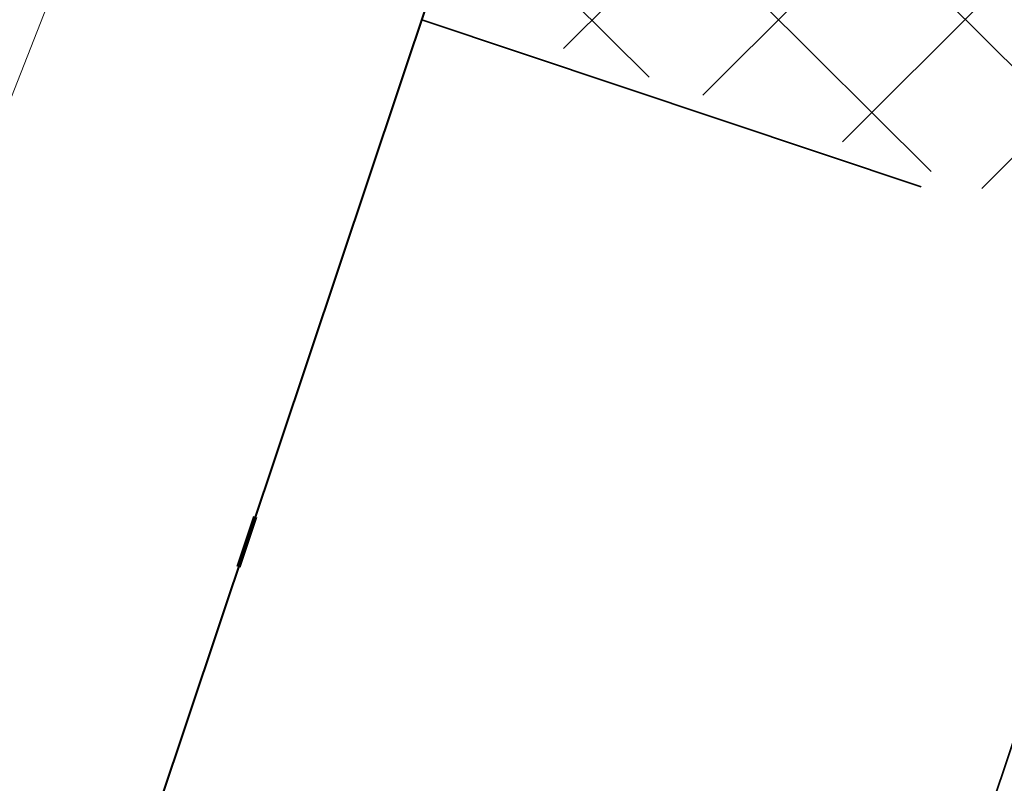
# Model space of a CAD drawing. Header units: metres. Extents: x 6599773 to 13199707, y 5688499 to 11377233.
# Tile 113 of 256: x 6599934.38 to 6599936.25, y 5688835.77 to 5688837.22. Entities that reach past the tile are written whole.
import ezdxf

# ---------------------------------------------------------------- set-up
doc = ezdxf.new("R2010")
doc.units = ezdxf.units.M
doc.header["$MEASUREMENT"] = 0
for name, pattern in [('1', [0]), ('9', [1, 0, -1]), ('BTO', [0]), ('BUG', [1.5, 1, -0.5])]:
    doc.linetypes.add(name, pattern=pattern)
for name, color, linetype, lineweight in [('_kolor chodnik', 50, '1', 0), ('_kolor zjazdy kostka', 7, '1', 0), ('_kolor zjazdy tłuczeń', 30, '1', 0), ('_kolor ścieżka', 10, '1', 0), ('_kraweznik', 7, 'CONTINUOUS', 35), ('_linie rozgran', 100, '9', 90), ('_obrzeze', 10, 'BUG', 35), ('OTZ_L_1', 7, 'CONTINUOUS', 5)]:
    doc.layers.add(name, color=color, linetype=linetype, lineweight=lineweight)
for name, color, linetype, lineweight, true_color in [('_kolor jezdnia', 7, '1', 0, 0x00dbdb), ('_kolor pobocze', 7, '1', 0, 0xff66ff), ('_podział mój', 7, 'BTO', 40, 0xdb70ff)]:
    doc.layers.add(name, color=color, linetype=linetype, lineweight=lineweight, true_color=true_color)
pattern_1 = [(45, (0, 0), (-0.1767766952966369, 0.1767766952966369), []), (135, (0, 0), (-0.1767766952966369, -0.1767766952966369), [])]

msp = doc.modelspace()

# ---------------------------------------------------------------- hatches: boundary and pattern name
at = {"layer": '_kolor chodnik'}
h = msp.add_hatch(dxfattribs=at)
h.set_pattern_fill('ANSI37', color=256, scale=2)
h.set_pattern_definition(pattern_1)
h.paths.add_polyline_path([(6599849.938171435, 5688542.085872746), (6599852.232147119, 5688548.938742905), (6599853.573135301, 5688548.489851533), (6599853.827082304, 5688549.248475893), (6599851.793849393, 5688549.929093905), (6599849.895278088, 5688548.982823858), (6599847.823506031, 5688542.793750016)])
edge = h.paths.add_edge_path()
edge.add_line((6600018.106075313, 5689087.454911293), (6600022.42781917, 5689091.229234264))
edge.add_line((6600022.42781917, 5689091.229234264), (6600020.233254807, 5689093.742094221))
edge.add_line((6600020.233254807, 5689093.742094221), (6600017.159471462, 5689091.057656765))
edge.add_arc((6600023.275194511, 5689085.3851404), 8.341433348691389, 137.1531559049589, 148.8016577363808)
edge.add_line((6600016.140105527, 5689089.706021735), (6600018.106075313, 5689087.454911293))
h.paths.add_polyline_path([(6600038.501784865, 5689187.592294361), (6600037.906968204, 5689187.700586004), (6600037.63829624, 5689186.224843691), (6600038.240083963, 5689186.115282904)])
h.paths.add_polyline_path([(6600069.098302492, 5689360.276020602), (6600068.321239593, 5689360.413462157), (6600068.064048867, 5689358.936495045), (6600068.836639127, 5689358.799546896)])
h.paths.add_polyline_path([(6600082.393785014, 5689362.950258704), (6600082.941124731, 5689366.103121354), (6600081.481377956, 5689366.361351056), (6600080.923159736, 5689363.210828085)])
h.paths.add_polyline_path([(6600074.022236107, 5689388.065861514), (6600072.983907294, 5689388.249860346), (6600072.723374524, 5689386.77253894), (6600073.760538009, 5689386.588865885)])
h.paths.add_polyline_path([(6600105.613104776, 5689486.405659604), (6600106.749499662, 5689489.711933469), (6600105.298891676, 5689490.233346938), (6600104.143487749, 5689486.917306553)], flags=17)
h.paths.add_polyline_path([(6600132.519778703, 5689678.737346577), (6600131.761827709, 5689678.896110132), (6600131.444670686, 5689677.429261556), (6600132.212256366, 5689677.269208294)])
h.paths.add_polyline_path([(6600156.649397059, 5689798.7449027), (6600156.48800471, 5689797.958860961), (6600157.450195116, 5689797.757316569), (6600157.615023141, 5689798.542205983)])
h.paths.add_polyline_path([(6600189.055358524, 5689948.643107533), (6600187.902868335, 5689948.884512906), (6600187.600024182, 5689947.417400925), (6600188.748131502, 5689947.176379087)])
edge = h.paths.add_edge_path()
edge.add_line((6600204.459383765, 5690032.969035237), (6600204.153258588, 5690031.227801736))
edge.add_arc((6600202.328347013, 5690027.299936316), 4.331100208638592, 41.85300125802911, 65.08011549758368, ccw=False)
edge.add_arc((6600032.90393149, 5690051.979071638), 174.020003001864, 352.8070218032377, 353.495463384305)
edge.add_arc((6600202.372679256, 5690027.343587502), 5.999999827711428, 55.12102442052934, 69.64815978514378)
edge = h.paths.add_edge_path()
edge.add_line((6600205.046027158, 5690040.265402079), (6600204.972740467, 5690038.483452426))
edge.add_arc((6600203.986269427, 5690044.401803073), 5.999999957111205, 279.4630688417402, 294.9140560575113)
edge.add_line((6600206.513819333, 5690038.960158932), (6600206.607027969, 5690041.030672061))
edge.add_arc((6600203.986269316, 5690044.401803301), 4.270000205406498, 284.3702444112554, 307.86193139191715, ccw=False)
edge = h.paths.add_edge_path()
edge.add_arc((6600203.547470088, 5690044.558759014), 6.446878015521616, 324.4350091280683, 356.2013368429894, ccw=False)
edge.add_arc((6600203.986269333, 5690044.401803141), 6.00000007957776, 323.2169970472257, 357.4193489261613)
h.paths.add_polyline_path([(6600208.910055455, 5690121.713696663), (6600208.146285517, 5690121.748120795), (6600207.125602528, 5690121.794124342), (6600209.971605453, 5690121.665851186)])
edge = h.paths.add_edge_path()
edge.add_line((6600238.769818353, 5690481.648294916), (6600240.338176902, 5690490.873746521))
edge.add_line((6600240.338176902, 5690490.873746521), (6600241.251295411, 5690510.829461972))
edge.add_line((6600241.251295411, 5690510.829461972), (6600239.524022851, 5690510.928942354))
edge.add_line((6600239.524022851, 5690510.928942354), (6600238.633343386, 5690491.167757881))
edge.add_line((6600238.633343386, 5690491.167757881), (6600234.579716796, 5690467.661262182))
edge.add_line((6600234.579716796, 5690467.661262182), (6600234.449796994, 5690464.966873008))
edge.add_arc((6600242.443669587, 5690464.607462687), 8.00194818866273, 177.4256738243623, 268.2543056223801)
edge.add_line((6600242.199903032, 5690456.609228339), (6600242.216657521, 5690457.359274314))
edge.add_line((6600242.216657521, 5690457.359274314), (6600242.305257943, 5690458.836738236))
edge.add_arc((6600242.444504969, 5690464.607952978), 5.772894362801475, 177.0298084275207, 268.6178439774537, ccw=False)
edge.add_line((6600236.679365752, 5690464.907083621), (6600236.951876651, 5690470.95443634))
edge.add_line((6600236.951876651, 5690470.95443634), (6600238.150786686, 5690478.210832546))
edge.add_line((6600238.150786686, 5690478.210832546), (6600238.769818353, 5690481.648294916))
h.paths.add_polyline_path([(6600238.769818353, 5690481.648294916), (6600238.150786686, 5690478.210832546), (6600239.670056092, 5690477.930590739), (6600240.266710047, 5690481.376366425)], flags=17)
edge = h.paths.add_edge_path()
edge.add_line((6600223.366500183, 5690460.339976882), (6600223.276803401, 5690457.948865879))
edge.add_arc((6600221.105749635, 5690465.64864014), 7.999999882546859, 285.7465040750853, 299.8464885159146)
edge.add_line((6600225.08717264, 5690458.709744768), (6600225.240084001, 5690461.623695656))
edge.add_arc((6600221.105749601, 5690465.648640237), 5.769999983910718, 293.06724420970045, 315.7681070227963, ccw=False)
edge = h.paths.add_edge_path()
edge.add_arc((6600220.025145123, 5690444.676291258), 5.77000016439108, 37.996647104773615, 59.94382588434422, ccw=False)
edge.add_line((6600224.572175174, 5690448.22839199), (6600224.817793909, 5690451.081798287))
edge.add_arc((6600220.025145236, 5690444.676291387), 7.999999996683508, 53.19588653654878, 68.15166733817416)
edge.add_line((6600223.00235276, 5690452.101669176), (6600222.91504296, 5690449.670427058))
edge = h.paths.add_edge_path()
edge.add_arc((6600221.105749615, 5690465.648640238), 7.999999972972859, 328.0222308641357, 357.0132597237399)
edge.add_line((6600229.094882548, 5690465.23180147), (6600229.218816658, 5690467.593604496))
edge.add_line((6600229.218816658, 5690467.593604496), (6600228.218919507, 5690467.645774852))
edge.add_line((6600228.218919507, 5690467.645774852), (6600227.891778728, 5690461.411918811))
h.paths.add_polyline_path([(6600200.980142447, 5690012.236744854), (6600202.31727834, 5690011.956662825), (6600202.522293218, 5690012.935421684), (6600201.182321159, 5690013.216097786)])
h.paths.add_polyline_path([(6600196.457878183, 5689983.98337835), (6600195.202332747, 5689984.246370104), (6600194.899091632, 5689982.777335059), (6600196.150355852, 5689982.515240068)])
edge = h.paths.add_edge_path()
edge.add_line((6600112.305909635, 5689517.99101877), (6600112.691041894, 5689519.807934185))
edge.add_line((6600112.691041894, 5689519.807934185), (6600113.245521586, 5689522.423769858))
edge.add_line((6600113.245521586, 5689522.423769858), (6600111.553124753, 5689522.782507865))
edge.add_line((6600111.553124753, 5689522.782507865), (6600107.405864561, 5689503.217226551))
edge.add_line((6600107.405864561, 5689503.217226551), (6600099.494506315, 5689480.361667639))
edge.add_line((6600099.494506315, 5689480.361667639), (6600099.182814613, 5689478.891218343))
edge.add_arc((6600107.008997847, 5689477.232359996), 8.000059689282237, 168.0325629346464, 257.7529108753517)
edge.add_line((6600105.311960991, 5689469.414366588), (6600105.784990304, 5689471.593619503))
edge.add_arc((6600107.008927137, 5689477.232314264), 5.769999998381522, 168.0321375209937, 257.7533362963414, ccw=False)
edge.add_line((6600101.364343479, 5689478.42879883), (6600101.647245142, 5689479.76342708))
edge.add_line((6600101.647245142, 5689479.76342708), (6600104.143487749, 5689486.917306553))
edge.add_line((6600104.143487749, 5689486.917306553), (6600105.298891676, 5689490.233346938))
edge.add_line((6600105.298891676, 5689490.233346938), (6600108.240043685, 5689498.809726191))
edge.add_line((6600108.240043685, 5689498.809726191), (6600112.305909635, 5689517.99101877))
h.paths.add_polyline_path([(6600136.009573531, 5689645.499114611), (6600138.333647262, 5689645.012304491), (6600138.661671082, 5689646.578318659), (6600134.869459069, 5689647.372651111)])
at = {"layer": '_kolor jezdnia'}
h = msp.add_hatch(dxfattribs=at)
h.set_pattern_fill('ANSI37', color=256, scale=2.2)
h.set_pattern_definition([(311.9999999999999, (0, 0), (0.2043648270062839, 0.1840109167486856), []), (41.99999999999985, (0, 0), (-0.1840109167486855, 0.2043648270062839), [])])
edge = h.paths.add_edge_path()
edge.add_line((6599833.066047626, 5688539.933393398), (6599850.649511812, 5688527.983462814))
edge.add_arc((6599857.337592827, 5688536.653968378), 10.95025544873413, 169.5012687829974, 232.3548431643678, ccw=False)
edge.add_arc((6599858.085851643, 5688536.618142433), 11.69295282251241, 162.2507788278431, 169.9967502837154, ccw=False)
edge.add_line((6599846.949484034, 5688540.182754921), (6599847.823506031, 5688542.793750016))
edge.add_line((6599847.823506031, 5688542.793750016), (6599849.895278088, 5688548.982823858))
edge.add_line((6599849.895278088, 5688548.982823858), (6599852.434748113, 5688556.56906746))
edge.add_line((6599852.434748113, 5688556.56906746), (6599928.48625871, 5688783.760284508))
edge.add_line((6599928.48625871, 5688783.760284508), (6599931.025728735, 5688791.34652811))
edge.add_line((6599931.025728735, 5688791.34652811), (6599996.657773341, 5688987.411326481))
edge.add_line((6599996.657773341, 5688987.411326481), (6599999.197243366, 5688994.997570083))
edge.add_line((6599999.197243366, 5688994.997570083), (6600021.930100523, 5689062.908193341))
edge.add_line((6600021.930100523, 5689062.908193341), (6600017.620224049, 5689067.371531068))
edge.add_line((6600017.620224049, 5689067.371531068), (6600016.714558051, 5689064.654078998))
edge.add_line((6600016.714558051, 5689064.654078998), (6600012.423620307, 5689051.835617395))
edge.add_line((6600012.423620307, 5689051.835617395), (6600009.884150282, 5689044.249373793))
edge.add_line((6600009.884150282, 5689044.249373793), (6599977.53516164, 5688947.612159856))
edge.add_line((6599977.53516164, 5688947.612159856), (6599974.995691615, 5688940.025916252))
edge.add_line((6599974.995691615, 5688940.025916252), (6599942.096912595, 5688841.746295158))
edge.add_line((6599942.096912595, 5688841.746295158), (6599939.557442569, 5688834.160051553))
edge.add_line((6599939.557442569, 5688834.160051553), (6599882.679288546, 5688664.246042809))
edge.add_line((6599882.679288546, 5688664.246042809), (6599880.139818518, 5688656.659799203))
edge.add_line((6599880.139818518, 5688656.659799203), (6599852.464543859, 5688573.984527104))
edge.add_line((6599852.464543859, 5688573.984527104), (6599842.470137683, 5688544.127903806))
edge.add_arc((6599835.706422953, 5688546.652910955), 7.219660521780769, 248.54809133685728, 339.52856074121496, ccw=False)
h.paths.add_polyline_path([(6600044.653202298, 5689172.271628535), (6600046.276244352, 5689181.431901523), (6600047.759199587, 5689189.801539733), (6600051.0603021, 5689208.432603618), (6600052.368792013, 5689215.817578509), (6600054.808584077, 5689229.587499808), (6600056.11707399, 5689236.972474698), (6600057.346666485, 5689243.912161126), (6600058.655146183, 5689251.297078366), (6600058.831439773, 5689252.292060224), (6600060.098987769, 5689259.445963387), (6600060.139929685, 5689259.677035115), (6600061.407468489, 5689266.830886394), (6600072.329030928, 5689328.470998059), (6600073.637511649, 5689335.855921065), (6600077.337304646, 5689356.73715072), (6600078.820259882, 5689365.106788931), (6600081.142794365, 5689378.214921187), (6600082.53851694, 5689386.092227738), (6600095.187867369, 5689457.483787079), (6600091.082877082, 5689465.8405575), (6600089.043088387, 5689454.328211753), (6600087.870641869, 5689447.711051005), (6600087.560133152, 5689445.958573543), (6600086.562151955, 5689440.326076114), (6600082.433200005, 5689417.022719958), (6600080.95024477, 5689408.65308175), (6600077.202698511, 5689387.502337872), (6600075.719743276, 5689379.132699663), (6600073.469199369, 5689366.430874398), (6600071.986244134, 5689358.061236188), (6600069.986864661, 5689346.776955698), (6600068.591142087, 5689338.899649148), (6600065.559290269, 5689321.78820693), (6600064.163567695, 5689313.91090038), (6600059.719426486, 5689288.828650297), (6600058.323703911, 5689280.951343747), (6600057.563846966, 5689276.662793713), (6600056.168124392, 5689268.785487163), (6600054.804920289, 5689261.091711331), (6600053.409197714, 5689253.214404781), (6600053.264817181, 5689252.399536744), (6600051.869094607, 5689244.522230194), (6600051.183555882, 5689240.653124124), (6600049.787833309, 5689232.775817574), (6600046.593849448, 5689214.749319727), (6600045.198126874, 5689206.872013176), (6600044.41754409, 5689202.466488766), (6600042.934588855, 5689194.096850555), (6600036.429952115, 5689157.38538759), (6600034.94699688, 5689149.01574938), (6600030.579776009, 5689124.367629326), (6600027.529365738, 5689107.151445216), (6600024.895072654, 5689094.014582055), (6600030.583685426, 5689094.264316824), (6600032.945013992, 5689106.191885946), (6600043.170247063, 5689163.901990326)])
edge = h.paths.add_edge_path()
edge.add_line((6600111.106812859, 5689535.144351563), (6600111.256844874, 5689535.85214863))
edge.add_line((6600111.256844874, 5689535.85214863), (6600112.915748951, 5689543.678261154))
edge.add_line((6600112.915748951, 5689543.678261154), (6600117.304772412, 5689564.384094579))
edge.add_line((6600117.304772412, 5689564.384094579), (6600119.067357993, 5689572.699339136))
edge.add_line((6600119.067357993, 5689572.699339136), (6600120.087667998, 5689577.512794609))
edge.add_line((6600120.087667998, 5689577.512794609), (6600121.64289057, 5689584.849775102))
edge.add_line((6600121.64289057, 5689584.849775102), (6600128.436769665, 5689616.900852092))
edge.add_line((6600128.436769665, 5689616.900852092), (6600129.991992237, 5689624.237832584))
edge.add_line((6600129.991992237, 5689624.237832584), (6600132.660554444, 5689636.827148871))
edge.add_line((6600132.660554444, 5689636.827148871), (6600133.208838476, 5689639.444704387))
edge.add_line((6600133.208838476, 5689639.444704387), (6600134.848957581, 5689647.274775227))
edge.add_line((6600134.848957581, 5689647.274775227), (6600138.97649476, 5689666.979995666))
edge.add_line((6600138.97649476, 5689666.979995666), (6600140.51410642, 5689674.320687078))
edge.add_line((6600140.51410642, 5689674.320687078), (6600145.209128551, 5689696.735129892))
edge.add_line((6600145.209128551, 5689696.735129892), (6600146.746740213, 5689704.075821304))
edge.add_line((6600146.746740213, 5689704.075821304), (6600151.462308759, 5689726.588354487))
edge.add_line((6600151.462308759, 5689726.588354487), (6600152.999920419, 5689733.929045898))
edge.add_line((6600152.999920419, 5689733.929045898), (6600155.244070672, 5689744.642813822))
edge.add_line((6600155.244070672, 5689744.642813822), (6600156.781682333, 5689751.983505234))
edge.add_line((6600156.781682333, 5689751.983505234), (6600161.635515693, 5689775.156126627))
edge.add_line((6600161.635515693, 5689775.156126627), (6600163.378142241, 5689783.475576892))
edge.add_line((6600163.378142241, 5689783.475576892), (6600163.850769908, 5689785.731942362))
edge.add_line((6600163.850769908, 5689785.731942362), (6600167.028500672, 5689800.90270461))
edge.add_line((6600167.028500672, 5689800.90270461), (6600179.490888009, 5689860.399222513))
edge.add_line((6600179.490888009, 5689860.399222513), (6600181.233514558, 5689868.718672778))
edge.add_line((6600181.233514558, 5689868.718672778), (6600181.84713393, 5689871.648144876))
edge.add_line((6600181.84713393, 5689871.648144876), (6600183.38474559, 5689878.988836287))
edge.add_line((6600183.38474559, 5689878.988836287), (6600184.935818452, 5689886.393792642))
edge.add_line((6600184.935818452, 5689886.393792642), (6600186.575937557, 5689894.223863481))
edge.add_line((6600186.575937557, 5689894.223863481), (6600194.051338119, 5689929.912074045))
edge.add_line((6600194.051338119, 5689929.912074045), (6600195.691457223, 5689937.742144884))
edge.add_line((6600195.691457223, 5689937.742144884), (6600202.915799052, 5689972.231779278))
edge.add_line((6600202.915799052, 5689972.231779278), (6600204.555918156, 5689980.061850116))
edge.add_line((6600204.555918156, 5689980.061850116), (6600206.062781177, 5689987.255744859))
edge.add_line((6600206.062781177, 5689987.255744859), (6600207.702900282, 5689995.085815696))
edge.add_line((6600207.702900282, 5689995.085815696), (6600210.232559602, 5690007.162628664))
edge.add_line((6600210.232559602, 5690007.162628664), (6600211.694938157, 5690014.144150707))
edge.add_arc((6600028.177652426, 5690052.584442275), 187.5000004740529, 348.1696294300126, 357.4195276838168)
edge.add_line((6600215.487522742, 5690044.142720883), (6600208.310270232, 5690026.480446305))
edge.add_arc((6600032.903933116, 5690051.97907145), 177.2500013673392, 348.1696294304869, 351.7289130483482, ccw=False)
edge.add_line((6600206.38894146, 5690015.640182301), (6600205.966941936, 5690013.625519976))
edge.add_line((6600205.966941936, 5690013.625519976), (6600204.326822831, 5690005.795449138))
edge.add_line((6600204.326822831, 5690005.795449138), (6600197.076961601, 5689971.183982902))
edge.add_line((6600197.076961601, 5689971.183982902), (6600195.334335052, 5689962.864532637))
edge.add_line((6600195.334335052, 5689962.864532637), (6600193.44722506, 5689953.855305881))
edge.add_line((6600193.44722506, 5689953.855305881), (6600191.909227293, 5689946.512771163))
edge.add_line((6600191.909227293, 5689946.512771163), (6600185.49684423, 5689915.899498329))
edge.add_line((6600185.49684423, 5689915.899498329), (6600183.856521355, 5689908.068454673))
edge.add_line((6600183.856521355, 5689908.068454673), (6600182.066605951, 5689899.523243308))
edge.add_line((6600182.066605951, 5689899.523243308), (6600180.32407057, 5689891.204228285))
edge.add_line((6600180.32407057, 5689891.204228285), (6600174.320344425, 5689862.541919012))
edge.add_line((6600174.320344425, 5689862.541919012), (6600172.577809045, 5689854.222903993))
edge.add_line((6600172.577809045, 5689854.222903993), (6600163.663810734, 5689811.666703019))
edge.add_line((6600163.663810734, 5689811.666703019), (6600162.023782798, 5689803.837067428))
edge.add_line((6600162.023782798, 5689803.837067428), (6600160.924220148, 5689798.587659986))
edge.add_line((6600160.924220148, 5689798.587659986), (6600159.279208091, 5689790.734229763))
edge.add_line((6600159.279208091, 5689790.734229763), (6600157.107250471, 5689780.365115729))
edge.add_line((6600157.107250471, 5689780.365115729), (6600155.462238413, 5689772.511685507))
edge.add_line((6600155.462238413, 5689772.511685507), (6600153.380318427, 5689762.572418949))
edge.add_line((6600153.380318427, 5689762.572418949), (6600151.735124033, 5689754.718118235))
edge.add_line((6600151.735124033, 5689754.718118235), (6600148.586504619, 5689739.686336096))
edge.add_line((6600148.586504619, 5689739.686336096), (6600146.885007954, 5689731.563243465))
edge.add_line((6600146.885007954, 5689731.563243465), (6600141.75088822, 5689707.052510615))
edge.add_line((6600141.75088822, 5689707.052510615), (6600140.110896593, 5689699.223048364))
edge.add_line((6600140.110896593, 5689699.223048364), (6600133.483561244, 5689667.583574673))
edge.add_line((6600133.483561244, 5689667.583574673), (6600131.860394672, 5689659.834436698))
edge.add_line((6600131.860394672, 5689659.834436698), (6600131.740984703, 5689659.26436315))
edge.add_line((6600131.740984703, 5689659.26436315), (6600130.117814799, 5689651.515209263))
edge.add_line((6600130.117814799, 5689651.515209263), (6600127.278733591, 5689637.961189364))
edge.add_line((6600127.278733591, 5689637.961189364), (6600126.924568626, 5689636.290366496))
edge.add_line((6600126.924568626, 5689636.290366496), (6600125.166244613, 5689627.995226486))
edge.add_line((6600125.166244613, 5689627.995226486), (6600118.009503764, 5689594.232298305))
edge.add_line((6600118.009503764, 5689594.232298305), (6600116.251179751, 5689585.937158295))
edge.add_line((6600116.251179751, 5689585.937158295), (6600113.665314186, 5689573.737975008))
edge.add_line((6600113.665314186, 5689573.737975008), (6600111.898534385, 5689565.402943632))
edge.add_line((6600111.898534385, 5689565.402943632), (6600104.889982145, 5689532.33911599))
edge.add_line((6600104.889982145, 5689532.33911599), (6600103.226635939, 5689524.492047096))
edge.add_line((6600103.226635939, 5689524.492047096), (6600096.623876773, 5689493.342605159))
edge.add_line((6600096.623876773, 5689493.342605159), (6600094.968986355, 5689485.53542763))
edge.add_line((6600094.968986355, 5689485.53542763), (6600094.300101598, 5689482.379870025))
edge.add_line((6600094.300101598, 5689482.379870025), (6600099.182814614, 5689478.891218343))
edge.add_line((6600099.182814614, 5689478.891218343), (6600099.494506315, 5689480.361667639))
edge.add_line((6600099.494506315, 5689480.361667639), (6600111.106812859, 5689535.144351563))
edge = h.paths.add_edge_path()
edge.add_arc((6600239.213891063, 5690851.4003676), 10.0000000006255, -2.8342403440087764, 76.13703556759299, ccw=False)
edge.add_line((6600249.201658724, 5690850.905901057), (6600249.082723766, 5690848.503524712))
edge.add_line((6600249.082723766, 5690848.503524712), (6600247.016487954, 5690806.767468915))
edge.add_line((6600247.016487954, 5690806.767468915), (6600246.092398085, 5690789.152178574))
edge.add_line((6600246.092398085, 5690789.152178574), (6600233.768116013, 5690572.015170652))
edge.add_line((6600233.768116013, 5690572.015170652), (6600228.959056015, 5690465.29620206))
edge.add_line((6600228.959056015, 5690465.29620206), (6600234.588724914, 5690465.017134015))
edge.add_line((6600234.588724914, 5690465.017134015), (6600239.26254019, 5690571.767576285))
edge.add_line((6600239.26254019, 5690571.767576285), (6600252.505038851, 5690806.400146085))
edge.add_line((6600252.505038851, 5690806.400146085), (6600254.569211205, 5690848.094521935))
edge.add_arc((6600262.559425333, 5690847.6989487), 7.999999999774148, 76.13703557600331, 177.1657596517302, ccw=False)
edge.add_line((6600264.476229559, 5690855.465921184), (6600241.609896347, 5690861.109083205))
edge = h.paths.add_edge_path()
edge.add_line((6600250.031475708, 5690451.625307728), (6600250.231741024, 5690455.772579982))
edge.add_line((6600250.231741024, 5690455.772579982), (6600246.257763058, 5690456.417303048))
edge.add_line((6600246.257763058, 5690456.417303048), (6600242.171761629, 5690456.61060902))
edge.add_arc((6600242.563100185, 5690464.586983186), 7.985968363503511, 176.9123644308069, 267.1911945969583, ccw=False)
edge.add_line((6600234.588724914, 5690465.017134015), (6600228.959056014, 5690465.29620206))
edge.add_arc((6600220.965133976, 5690465.657286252), 8.002072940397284, 267.8289300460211, 357.413716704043, ccw=False)
edge.add_line((6600220.661989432, 5690457.660957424), (6600212.406915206, 5690458.119572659))
edge.add_line((6600212.406915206, 5690458.119572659), (6600208.431872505, 5690457.817501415))
edge.add_line((6600208.431872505, 5690457.817501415), (6600208.233912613, 5690454.548331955))
edge.add_line((6600208.233912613, 5690454.548331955), (6600212.129565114, 5690453.127270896))
edge.add_line((6600212.129565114, 5690453.127270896), (6600218.640548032, 5690452.76554962))
edge.add_line((6600218.640548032, 5690452.76554962), (6600216.486747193, 5690452.885205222))
edge.add_line((6600216.486747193, 5690452.885205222), (6600220.46890539, 5690452.663974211))
edge.add_arc((6600220.025145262, 5690444.676291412), 7.999999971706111, -0.3386579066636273, 86.8201700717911, ccw=False)
edge.add_line((6600228.025005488, 5690444.629006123), (6600227.803602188, 5690439.649256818))
edge.add_line((6600227.803602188, 5690439.649256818), (6600226.885525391, 5690435.936828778))
edge.add_line((6600226.885525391, 5690435.936828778), (6600225.534849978, 5690405.967249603))
edge.add_line((6600225.534849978, 5690405.967249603), (6600226.115199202, 5690402.187514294))
edge.add_line((6600226.115199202, 5690402.187514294), (6600213.445139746, 5690121.008786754))
edge.add_line((6600213.445139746, 5690121.008786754), (6600213.352800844, 5690118.960058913))
edge.add_line((6600213.352800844, 5690118.960058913), (6600209.980184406, 5690044.131649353))
edge.add_arc((6600203.986269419, 5690044.401803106), 5.999999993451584, 257.4162346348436, 357.41934921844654, ccw=False)
edge.add_line((6600202.679069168, 5690038.545931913), (6600201.589735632, 5690033.666039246))
edge.add_line((6600201.589735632, 5690033.666039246), (6600203.67987942, 5690033.199458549))
edge.add_arc((6600202.372679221, 5690027.343587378), 5.999999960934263, -8.27108729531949, 77.41623506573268, ccw=False)
edge.add_line((6600208.310270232, 5690026.480446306), (6600215.487522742, 5690044.142720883))
edge.add_line((6600215.487522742, 5690044.142720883), (6600216.199687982, 5690059.944661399))
edge.add_line((6600216.199687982, 5690059.944661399), (6600216.537356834, 5690067.437056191))
edge.add_line((6600216.537356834, 5690067.437056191), (6600223.893528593, 5690230.66011469))
edge.add_line((6600223.893528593, 5690230.66011469), (6600224.231197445, 5690238.152509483))
edge.add_line((6600224.231197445, 5690238.152509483), (6600233.507835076, 5690443.987992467))
edge.add_arc((6600241.499722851, 5690443.627812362), 7.999999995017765, 87.29208981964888, 177.4195277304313, ccw=False)
edge.add_line((6600241.877677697, 5690451.618879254), (6600246.021541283, 5690451.422886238))
edge.add_line((6600246.021541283, 5690451.422886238), (6600246.427694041, 5690451.443388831))
edge.add_line((6600246.427694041, 5690451.443388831), (6600246.793970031, 5690451.461878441))
edge.add_line((6600246.793970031, 5690451.461878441), (6600250.031475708, 5690451.625307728))
edge = h.paths.add_edge_path()
edge.add_line((6600007.33756506, 5689086.20374581), (6600006.980466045, 5689080.740822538))
edge.add_line((6600006.980466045, 5689080.740822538), (6600007.229745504, 5689080.720859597))
edge.add_line((6600007.229745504, 5689080.720859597), (6600008.093335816, 5689080.601653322))
edge.add_line((6600008.093335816, 5689080.601653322), (6600008.702681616, 5689080.53831051))
edge.add_arc((6600008.140193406, 5689070.554142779), 9.999999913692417, -18.557800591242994, 86.77547804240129, ccw=False)
edge.add_line((6600017.620224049, 5689067.371531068), (6600021.930100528, 5689062.908193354))
edge.add_arc((6599734.83819726, 5689159.011261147), 302.7499967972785, 341.4922000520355, 343.8640860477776)
edge.add_arc((6600034.895369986, 5689072.315877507), 9.581213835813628, 98.63328270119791, 164.5273290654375, ccw=False)
edge.add_line((6600033.457137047, 5689081.788529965), (6600033.832640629, 5689081.798737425))
edge.add_line((6600033.832640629, 5689081.798737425), (6600034.422462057, 5689082.05700874))
edge.add_line((6600034.422462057, 5689082.05700874), (6600036.833623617, 5689082.139040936))
edge.add_line((6600036.833623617, 5689082.139040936), (6600036.730225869, 5689087.148851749))
edge.add_line((6600036.730225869, 5689087.148851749), (6600036.579860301, 5689087.134303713))
edge.add_arc((6600036.479565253, 5689093.136286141), 6.002820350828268, 169.1687651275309, 270.9573417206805, ccw=False)
edge.add_line((6600030.583685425, 5689094.264316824), (6600024.895072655, 5689094.014582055))
edge.add_arc((6600015.200558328, 5689096.162123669), 9.929528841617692, 271.0943432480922, 347.5094668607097, ccw=False)
edge.add_arc((6600014.909438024, 5689089.646776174), 3.446070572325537, 264.4236009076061, 278.0194998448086, ccw=False)
edge.add_line((6600014.574573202, 5689086.217014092), (6600014.299554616, 5689086.232508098))
edge.add_line((6600014.299554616, 5689086.232508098), (6600010.474232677, 5689086.448019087))
edge.add_line((6600010.474232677, 5689086.448019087), (6600007.33756506, 5689086.20374581))
edge = h.paths.add_edge_path()
edge.add_line((6600105.490725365, 5689463.953528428), (6600106.927559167, 5689464.047234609))
edge.add_line((6600106.927559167, 5689464.047234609), (6600107.835, 5689468.66))
edge.add_line((6600107.835, 5689468.66), (6600105.311960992, 5689469.414366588))
edge.add_arc((6600107.008997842, 5689477.232359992), 8.000059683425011, 168.0325628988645, 257.7529109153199, ccw=False)
edge.add_line((6600099.182814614, 5689478.891218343), (6600094.300101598, 5689482.379870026))
edge.add_arc((6600586.245114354, 5689378.10423892), 502.8750369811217, 168.032376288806, 169.9522165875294)
edge.add_line((6600091.082877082, 5689465.8405575), (6600095.187867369, 5689457.483787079))
edge.add_arc((6600103.06517392, 5689456.088064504), 8.000000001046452, 77.7533362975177, 169.9524553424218, ccw=False)
edge.add_line((6600104.762140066, 5689463.906012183), (6600105.490725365, 5689463.953528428))
at = {"layer": '_kolor pobocze'}
h = msp.add_hatch(dxfattribs=at)
h.set_pattern_fill('ANSI37', color=256, scale=2)
h.set_pattern_definition(pattern_1)
edge = h.paths.add_edge_path()
edge.add_line((6600035.926965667, 5689101.56944285), (6600036.046865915, 5689102.311543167))
edge.add_arc((6600058.171848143, 5689233.778275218), 133.3154772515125, 259.4578941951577, 260.4470163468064, ccw=False)
edge.add_line((6600033.780707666, 5689102.713067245), (6600032.142559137, 5689101.847662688))
edge.add_arc((6599734.838175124, 5689159.011266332), 302.7500195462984, 347.6801154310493, 349.11639019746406, ccw=False)
edge.add_arc((6600036.478170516, 5689093.133441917), 6.000000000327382, 167.68011541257, 271.5571101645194)
edge.add_line((6600036.64121064, 5689087.1356575), (6600036.730491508, 5689087.137804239))
edge.add_line((6600036.730491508, 5689087.137804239), (6600036.71246321, 5689087.887583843))
edge.add_line((6600036.71246321, 5689087.887583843), (6600036.559840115, 5689087.884077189))
edge.add_arc((6600036.482532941, 5689093.14290691), 5.259397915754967, 170.6455005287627, 270.84221319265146, ccw=False)
edge.add_arc((6600545.796425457, 5688991.216220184), 524.6691769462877, 167.9170060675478, 168.7028219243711, ccw=False)
edge.add_line((6600032.751078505, 5689101.044345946), (6600034.011432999, 5689101.917298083))
edge.add_line((6600034.011432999, 5689101.917298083), (6600035.926965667, 5689101.56944285))
edge = h.paths.add_edge_path()
edge.add_line((6600002.828843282, 5688994.032881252), (6600003.066918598, 5688994.744091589))
edge.add_line((6600003.066918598, 5688994.744091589), (6600001.227880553, 5688995.359703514))
edge.add_line((6600001.227880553, 5688995.359703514), (6600000.55876659, 5688996.702196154))
edge.add_line((6600000.55876659, 5688996.702196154), (6600022.641310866, 5689062.67011804))
edge.add_arc((6599734.83819395, 5689159.011262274), 303.5000002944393, 341.4922000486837, 343.8640860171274)
edge.add_arc((6600035.267451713, 5689072.092773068), 9.250000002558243, 91.55711016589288, 163.8640860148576, ccw=False)
edge.add_line((6600035.016098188, 5689081.339357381), (6600036.868703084, 5689081.389717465))
edge.add_line((6600036.868703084, 5689081.389717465), (6600036.850674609, 5689082.139504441))
edge.add_line((6600036.850674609, 5689082.139504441), (6600034.995718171, 5689082.089080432))
edge.add_arc((6600035.267451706, 5689072.092773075), 9.999999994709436, 91.55711014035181, 163.8640860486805)
edge.add_arc((6599734.838192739, 5689159.011262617), 302.7500015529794, 341.4922000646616, 343.8640860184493, ccw=False)
edge.add_line((6600021.930100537, 5689062.908193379), (6599999.748942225, 5688996.6456785))
edge.add_line((6599999.748942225, 5688996.6456785), (6600000.695212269, 5688994.747107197))
edge.add_line((6600000.695212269, 5688994.747107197), (6600002.828843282, 5688994.032881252))
h.paths.add_polyline_path([(6599971.7492186, 5688907.297112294), (6599971.084233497, 5688908.631320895), (6599997.822068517, 5688988.526766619), (6599999.164561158, 5688989.195880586), (6600001.003599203, 5688988.580268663), (6600001.241674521, 5688989.291479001), (6599999.108043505, 5688990.005704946), (6599997.2094722, 5688989.059434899), (6599970.270280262, 5688908.583087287), (6599971.216550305, 5688906.684515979), (6599973.350181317, 5688905.970290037), (6599973.588256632, 5688906.681500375)])
h.paths.add_polyline_path([(6599932.504667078, 5688790.060553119), (6599931.835553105, 5688791.403045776), (6599968.343406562, 5688900.4641754), (6599969.685899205, 5688901.133289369), (6599971.524937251, 5688900.517677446), (6599971.763012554, 5688901.228887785), (6599969.629381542, 5688901.94311373), (6599967.730810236, 5688900.996843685), (6599931.025728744, 5688791.34652811), (6599931.971998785, 5688789.447956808), (6599933.988392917, 5688788.772975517), (6599934.226774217, 5688789.484136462)])
at = {"layer": '_kolor zjazdy kostka'}
h = msp.add_hatch(dxfattribs=at)
h.set_pattern_fill('ANSI37', color=256, scale=2)
h.set_pattern_definition(pattern_1)
h.paths.add_polyline_path([(6600244.137440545, 5690813.934732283), (6600242.369522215, 5690814.022127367), (6600242.097568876, 5690808.528921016), (6600243.865482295, 5690808.44142671)])
h.paths.add_polyline_path([(6600247.012128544, 5690806.679412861), (6600247.44273645, 5690815.377295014), (6600247.393289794, 5690814.378518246), (6600247.113277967, 5690808.722537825)])
h.paths.add_polyline_path([(6600242.297085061, 5690788.088808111), (6600240.958726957, 5690788.155683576), (6600240.648818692, 5690782.664569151), (6600241.987258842, 5690782.599147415)])
h.paths.add_polyline_path([(6600245.558275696, 5690780.919298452), (6600246.037231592, 5690789.405686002), (6600244.985820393, 5690788.453468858), (6600244.612601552, 5690781.981345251)])
h.paths.add_polyline_path([(6600241.348405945, 5690723.711515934), (6600242.272017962, 5690722.691689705), (6600242.749709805, 5690731.155680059), (6600241.698138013, 5690730.203317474), (6600241.472690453, 5690726.27550499)])
h.paths.add_polyline_path([(6600225.772794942, 5690394.589141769), (6600224.731429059, 5690393.637598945), (6600224.461246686, 5690387.644646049), (6600225.412923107, 5690386.603142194)])
h.paths.add_polyline_path([(6600223.012390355, 5690333.280720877), (6600223.372595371, 5690341.272607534), (6600222.32835346, 5690340.318436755), (6600222.058239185, 5690334.324941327)])
h.paths.add_polyline_path([(6600215.496388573, 5690166.390602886), (6600215.856593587, 5690174.382489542), (6600214.812834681, 5690173.428760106), (6600214.542018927, 5690167.435062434)])
h.paths.add_polyline_path([(6600212.446537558, 5690121.053392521), (6600213.399499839, 5690120.010473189), (6600213.788744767, 5690128.503024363), (6600212.745135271, 5690127.54943145)])
h.paths.add_polyline_path([(6600209.977420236, 5690121.665589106), (6600210.225142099, 5690127.162117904), (6600207.346107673, 5690127.291879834), (6600207.119593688, 5690121.794395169)])
h.paths.add_polyline_path([(6600207.950178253, 5690070.725854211), (6600204.880846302, 5690070.828947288), (6600204.643784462, 5690065.333808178), (6600207.702521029, 5690065.204598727)])
h.paths.add_polyline_path([(6600200.981479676, 5690012.236464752), (6600199.969248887, 5690007.339980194), (6600201.282587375, 5690007.064882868), (6600202.31726072, 5690011.956666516)])
h.paths.add_polyline_path([(6600193.613960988, 5689970.406358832), (6600192.398010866, 5689970.660657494), (6600191.286205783, 5689965.274578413), (6600192.486379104, 5689965.023185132)])
h.paths.add_polyline_path([(6600189.061271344, 5689948.671423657), (6600189.984133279, 5689953.050774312), (6600188.818902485, 5689953.32186217), (6600187.908781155, 5689948.91282903)])
h.paths.add_polyline_path([(6600180.976201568, 5689915.317449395), (6600179.952861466, 5689910.421322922), (6600181.008474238, 5689910.200199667), (6600182.033843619, 5689915.09540201)])
h.paths.add_polyline_path([(6600176.508279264, 5689893.538690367), (6600177.476023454, 5689893.335973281), (6600178.603605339, 5689898.719146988), (6600177.636002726, 5689898.922290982)])
h.paths.add_polyline_path([(6600179.28182965, 5689859.401159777), (6600180.522246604, 5689860.211927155), (6600181.057490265, 5689860.561775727), (6600183.598022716, 5689860.029600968), (6600184.726606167, 5689865.412570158), (6600182.186324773, 5689865.943033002), (6600181.604764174, 5689866.832779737), (6600181.024456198, 5689867.720610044)])
h.paths.add_polyline_path([(6600160.20081012, 5689810.862606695), (6600159.232772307, 5689811.065842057), (6600158.207991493, 5689806.171529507), (6600159.17573568, 5689805.968812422)])
h.paths.add_polyline_path([(6600156.493917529, 5689797.987177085), (6600155.463416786, 5689793.068691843), (6600156.431160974, 5689792.865974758), (6600157.461419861, 5689797.784520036)])
edge = h.paths.add_edge_path()
edge.add_arc((6600173.111981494, 5689800.679690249), 5.999999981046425, 204.6731153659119, 239.5411154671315, ccw=False)
edge.add_arc((6600173.162096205, 5689800.685330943), 6.047914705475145, 168.3203586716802, 204.5234866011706, ccw=False)
edge.add_line((6600167.239404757, 5689801.909666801), (6600163.65166784, 5689784.781499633))
edge.add_arc((6600169.524220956, 5689783.551410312), 5.999999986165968, 139.2146049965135, 168.1696294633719, ccw=False)
edge.add_arc((6600169.524220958, 5689783.551410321), 5.999999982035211, 96.80962310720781, 139.2146050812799, ccw=False)
edge.add_line((6600168.81279652, 5689789.509083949), (6600170.070461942, 5689795.507731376))
h.paths.add_polyline_path([(6600163.526364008, 5689776.866746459), (6600166.051243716, 5689776.337874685), (6600167.179826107, 5689781.720838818), (6600164.653945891, 5689782.24992016), (6600163.941148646, 5689783.340449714), (6600163.493329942, 5689784.025580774), (6600161.750703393, 5689775.706130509), (6600162.438017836, 5689776.155376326)])
h.paths.add_polyline_path([(6600152.614191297, 5689774.643430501), (6600153.639138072, 5689779.536616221), (6600152.646757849, 5689779.74492896), (6600151.646447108, 5689774.846147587)])
h.paths.add_polyline_path([(6600150.121074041, 5689767.466820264), (6600148.177624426, 5689758.167954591), (6600149.115997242, 5689757.971390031), (6600151.066362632, 5689767.268392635)])
h.paths.add_polyline_path([(6600142.970741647, 5689739.332500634), (6600141.888449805, 5689734.142420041), (6600144.036614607, 5689733.695518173), (6600145.123068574, 5689738.882330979)])
h.paths.add_polyline_path([(6600136.256357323, 5689701.052153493), (6600137.154085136, 5689700.864096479), (6600138.287960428, 5689706.274871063), (6600137.38649247, 5689706.464182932)])
h.paths.add_polyline_path([(6600130.081494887, 5689667.099389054), (6600129.212847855, 5689667.281639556), (6600128.083282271, 5689661.898895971), (6600128.953953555, 5689661.716447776)])
h.paths.add_polyline_path([(6600128.397394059, 5689659.030340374), (6600127.554144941, 5689659.207226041), (6600126.493408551, 5689653.810049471), (6600127.269860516, 5689653.647397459)])
h.paths.add_polyline_path([(6600134.990411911, 5689640.633636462), (6600137.30714639, 5689640.148363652), (6600138.339560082, 5689645.040620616), (6600136.015486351, 5689645.500958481), (6600135.435178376, 5689646.388788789), (6600134.8548704, 5689647.276619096), (6600133.214751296, 5689639.446548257), (6600134.102581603, 5689640.026856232)])
h.paths.add_polyline_path([(6600122.164164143, 5689634.294831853), (6600121.024067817, 5689628.914244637), (6600122.015114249, 5689628.705875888), (6600123.155614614, 5689634.086346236)])
h.paths.add_polyline_path([(6600114.542075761, 5689593.450769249), (6600113.493359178, 5689593.398339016), (6600112.364315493, 5689588.045694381), (6600113.29076438, 5689587.547532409)])
h.paths.add_polyline_path([(6600110.194543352, 5689572.941097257), (6600109.207819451, 5689573.148880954), (6600108.06771793, 5689567.768269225), (6600109.050143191, 5689567.53521504)])
h.paths.add_polyline_path([(6600119.083213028, 5689565.540446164), (6600119.089125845, 5689565.542290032), (6600121.462438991, 5689565.065690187), (6600122.598093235, 5689570.447168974), (6600120.229622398, 5689570.949214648), (6600119.651446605, 5689571.8119627), (6600119.073270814, 5689572.72765526), (6600117.310757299, 5689564.412754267)])
h.paths.add_polyline_path([(6600101.698666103, 5689532.937884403), (6600100.730666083, 5689533.141679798), (6600099.694214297, 5689528.250234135), (6600100.669121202, 5689528.045267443)])
h.paths.add_polyline_path([(6600094.06402112, 5689496.827028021), (6600093.080194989, 5689497.033910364), (6600092.036590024, 5689492.143967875), (6600093.038865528, 5689491.933250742)])
h.paths.add_polyline_path([(6600083.709836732, 5689453.749808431), (6600082.738586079, 5689448.336231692), (6600084.647281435, 5689448.027407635), (6600085.606840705, 5689453.416583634)])
h.paths.add_polyline_path([(6600084.434394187, 5689446.825895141), (6600083.731191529, 5689446.921126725), (6600082.928047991, 5689442.491821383), (6600083.649300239, 5689442.394910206)])
h.paths.add_polyline_path([(6600078.04194071, 5689410.721110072), (6600078.996952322, 5689416.137564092), (6600078.0548333, 5689416.304853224), (6600077.111232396, 5689410.886043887)])
h.paths.add_polyline_path([(6600072.911565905, 5689386.768652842), (6600071.96046622, 5689381.312635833), (6600072.800073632, 5689381.163221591), (6600073.76645083, 5689386.590709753)])
h.paths.add_polyline_path([(6600082.887400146, 5689379.432062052), (6600085.278102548, 5689379.034943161), (6600086.160383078, 5689383.956496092), (6600083.759726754, 5689384.355378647), (6600083.152078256, 5689385.224725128), (6600082.544429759, 5689386.094071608), (6600081.148707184, 5689378.216765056), (6600082.018053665, 5689378.824413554)])
h.paths.add_polyline_path([(6600080.731401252, 5689363.247695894), (6600080.041469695, 5689363.369939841), (6600079.433821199, 5689364.239286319), (6600078.8261727, 5689365.108632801), (6600077.343217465, 5689356.73899459), (6600078.212563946, 5689357.346643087), (6600079.081910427, 5689357.954291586), (6600081.429189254, 5689357.564866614), (6600082.388748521, 5689362.980514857)])
h.paths.add_polyline_path([(6600069.104215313, 5689360.304336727), (6600070.063917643, 5689365.720487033), (6600069.2708267, 5689365.861009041), (6600068.327152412, 5689360.441778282)])
h.paths.add_polyline_path([(6600066.55061698, 5689345.891799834), (6600065.546169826, 5689346.069805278), (6600064.677796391, 5689341.145792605), (6600065.678290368, 5689340.968483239)])
h.paths.add_polyline_path([(6600061.138656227, 5689321.077501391), (6600060.270282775, 5689316.15348863), (6600061.250715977, 5689315.979734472), (6600062.127590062, 5689320.902245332)])
h.paths.add_polyline_path([(6600055.325252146, 5689288.11325564), (6600054.456878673, 5689283.189242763), (6600055.410852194, 5689283.020177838), (6600056.28317863, 5689287.917022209)])
h.paths.add_polyline_path([(6600048.045675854, 5689182.819289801), (6600050.371939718, 5689182.407116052), (6600051.314445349, 5689187.67761207), (6600048.980409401, 5689188.064690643), (6600048.372760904, 5689188.934037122), (6600047.765112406, 5689189.803383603), (6600046.306982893, 5689181.603992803), (6600046.972918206, 5689182.069462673)])
h.paths.add_polyline_path([(6600040.943690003, 5689201.374141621), (6600039.339175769, 5689201.66987967), (6600038.429882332, 5689196.244216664), (6600039.984130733, 5689195.958493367)])
h.paths.add_polyline_path([(6600032.993704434, 5689156.473759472), (6600032.278185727, 5689156.600537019), (6600031.299242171, 5689151.188930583), (6600032.034145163, 5689151.058111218)])
h.paths.add_polyline_path([(6600026.309179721, 5689123.603833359), (6600025.417362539, 5689118.683970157), (6600026.271201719, 5689118.532684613), (6600027.143528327, 5689123.456001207)])
h.paths.add_polyline_path([(6600013.302986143, 5689054.462576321), (6600015.84245617, 5689062.048819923), (6600014.576741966, 5689061.417973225), (6600012.672139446, 5689055.728290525)])
h.paths.add_polyline_path([(6599974.547216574, 5688938.686171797), (6599977.086686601, 5688946.272415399), (6599975.820972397, 5688945.641568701), (6599973.916369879, 5688939.951886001)])
h.paths.add_polyline_path([(6599942.102825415, 5688841.748139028), (6599940.837111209, 5688841.117292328), (6599938.932508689, 5688835.427609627), (6599939.563355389, 5688834.161895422)])
h.paths.add_polyline_path([(6599882.685201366, 5688664.247886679), (6599881.419487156, 5688663.617039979), (6599879.514884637, 5688657.927357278), (6599880.145731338, 5688656.661643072)])
h.paths.add_polyline_path([(6599851.799762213, 5688549.930937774), (6599853.832995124, 5688549.250319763), (6599855.420163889, 5688553.991722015), (6599853.386930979, 5688554.672340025), (6599852.913795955, 5688555.621625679), (6599852.440660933, 5688556.570911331), (6599849.901190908, 5688548.984667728)])
h.paths.add_polyline_path([(6600233.581687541, 5690586.458647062), (6600234.520016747, 5690585.337735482), (6600234.976631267, 5690593.42826699), (6600233.922640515, 5690592.499827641)])
h.paths.add_polyline_path([(6600231.728371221, 5690526.750719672), (6600230.676277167, 5690525.793817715), (6600230.420013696, 5690519.782861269), (6600231.363586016, 5690518.655686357)])
h.paths.add_polyline_path([(6600237.577122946, 5690639.505119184), (6600236.516490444, 5690638.540451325), (6600236.176926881, 5690632.541599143), (6600237.1204992, 5690631.41442423)])
h.paths.add_polyline_path([(6600238.927801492, 5690681.139540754), (6600239.8637879, 5690680.021427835), (6600240.320411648, 5690688.112122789), (6600239.268317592, 5690687.155220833)])
h.paths.add_polyline_path([(6600218.122284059, 5690224.814875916), (6600217.079933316, 5690223.862433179), (6600216.809648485, 5690217.865326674), (6600217.762143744, 5690216.822918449)])
h.paths.add_polyline_path([(6600219.363739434, 5690274.535639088), (6600220.315886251, 5690273.493612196), (6600220.675810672, 5690281.480778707), (6600219.633750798, 5690280.528598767)])
h.paths.add_polyline_path([(6600168.75986753, 5689856.554734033), (6600169.729143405, 5689856.351696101), (6600170.857343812, 5689861.737822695), (6600169.889741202, 5689861.940966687)])
h.paths.add_polyline_path([(6600168.841833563, 5689852.115601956), (6600167.871405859, 5689852.319339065), (6600166.844894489, 5689847.425845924), (6600167.816759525, 5689847.221809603)])
at = {"layer": '_kolor zjazdy tłuczeń'}
h = msp.add_hatch(dxfattribs=at)
h.set_pattern_fill('ANSI37', color=256, scale=2)
h.set_pattern_definition(pattern_1)
h.paths.add_polyline_path([(6600071.549915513, 5689302.460793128), (6600073.935758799, 5689315.923603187), (6600072.455752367, 5689307.378078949), (6600070.18534736, 5689307.780620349), (6600069.578764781, 5689308.649784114), (6600068.971093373, 5689309.519163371), (6600067.575256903, 5689301.641213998), (6600069.260243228, 5689302.866661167)])
h.paths.add_polyline_path([(6600061.817547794, 5689260.703309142), (6600065.383500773, 5689260.071483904), (6600066.168012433, 5689264.502572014), (6600062.602693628, 5689265.134284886), (6600061.995045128, 5689266.003631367), (6600061.387396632, 5689266.872977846), (6600060.119857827, 5689259.719126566), (6600060.016183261, 5689259.13399857), (6600060.948262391, 5689260.095703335)])
h.paths.add_polyline_path([(6600054.101614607, 5689275.791413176), (6600049.333868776, 5689276.636340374), (6600048.543124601, 5689272.206377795), (6600053.316520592, 5689271.360427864)])
h.paths.add_polyline_path([(6600051.34268793, 5689260.220330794), (6600046.555073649, 5689261.068779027), (6600045.676468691, 5689256.146596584), (6600050.470361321, 5689255.2970142)])
h.paths.add_polyline_path([(6600049.802584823, 5689251.528156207), (6600049.539279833, 5689250.042091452), (6600049.289205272, 5689248.630697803), (6600048.930258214, 5689246.604839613)])
h.paths.add_polyline_path([(6600047.721323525, 5689239.781743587), (6600042.90753096, 5689240.634259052), (6600042.029024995, 5689235.712631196), (6600046.848996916, 5689234.858426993)])
h.paths.add_polyline_path([(6600054.788512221, 5689229.629591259), (6600055.6578587, 5689230.237239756), (6600056.527205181, 5689230.844888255), (6600060.096539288, 5689230.21246394), (6600060.88099906, 5689234.64356124), (6600057.312299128, 5689235.275873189), (6600056.704650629, 5689236.14521967), (6600056.097002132, 5689237.01456615)])
h.paths.add_polyline_path([(6600057.588282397, 5689245.431189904), (6600057.878424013, 5689247.068717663), (6600058.10910775, 5689248.3706716), (6600058.373376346, 5689249.86217484), (6600058.504225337, 5689250.600672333), (6600058.635074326, 5689251.339169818), (6600057.326594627, 5689243.954252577), (6600057.45744362, 5689244.692750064)])
h.paths.add_polyline_path([(6600060.078915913, 5689259.488054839), (6600058.707693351, 5689251.74902368), (6600059.921441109, 5689252.59739889), (6600060.44638631, 5689252.964320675), (6600064.013130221, 5689252.332355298), (6600064.79763678, 5689256.763444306), (6600061.231480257, 5689257.395305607), (6600060.428796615, 5689258.543683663), (6600060.016183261, 5689259.13399857)])
h.paths.add_polyline_path([(6600045.045701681, 5689224.629602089), (6600040.20387674, 5689225.487657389), (6600039.325271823, 5689220.565475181), (6600044.164575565, 5689219.707844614)])
h.paths.add_polyline_path([(6600051.787256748, 5689212.690831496), (6600053.525949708, 5689213.906128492), (6600057.097267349, 5689213.273352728), (6600057.138836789, 5689213.504594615), (6600056.66590427, 5689210.837125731), (6600057.968703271, 5689218.191788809), (6600054.397410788, 5689218.824560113), (6600053.182113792, 5689220.563253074)])
h.paths.add_polyline_path([(6600044.633130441, 5689172.313719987), (6600043.111886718, 5689163.72798571), (6600043.700838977, 5689164.139646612), (6600044.850579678, 5689164.943282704), (6600047.152038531, 5689164.535343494), (6600048.158051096, 5689170.165629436), (6600045.848427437, 5689170.575027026), (6600045.240778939, 5689171.444373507)])
h.paths.add_polyline_path([(6600011.907726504, 5689061.848868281), (6600010.453106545, 5689062.306448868), (6600008.865937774, 5689057.565046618), (6600010.288358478, 5689057.088895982)])
h.paths.add_polyline_path([(6599999.108043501, 5688990.005704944), (6599999.422098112, 5688989.900576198), (6600001.206211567, 5688989.303350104), (6600002.79531364, 5688994.044105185), (6600000.695212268, 5688994.747107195), (6599999.748942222, 5688996.645678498), (6599997.209472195, 5688989.059434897), (6599999.003277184, 5688989.953488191)])
h.paths.add_polyline_path([(6599973.119757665, 5688946.053893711), (6599971.697336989, 5688946.530044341), (6599970.110168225, 5688941.788642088), (6599971.532588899, 5688941.312491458)])
h.paths.add_polyline_path([(6599938.129983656, 5688841.527773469), (6599936.707562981, 5688842.003924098), (6599935.120394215, 5688837.262521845), (6599936.542814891, 5688836.786371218)])
h.paths.add_polyline_path([(6599930.364758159, 5688784.748646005), (6599932.399290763, 5688784.032220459), (6599933.988392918, 5688788.772975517), (6599931.951926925, 5688789.490048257), (6599931.478791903, 5688790.439333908), (6599931.005656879, 5688791.388619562), (6599928.466186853, 5688783.802375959), (6599929.415472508, 5688784.275510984)])
h.paths.add_polyline_path([(6599878.712359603, 5688664.027521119), (6599877.289938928, 5688664.503671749), (6599875.702770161, 5688659.762269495), (6599877.125190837, 5688659.286118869)])
at = {"layer": '_kolor ścieżka'}
h = msp.add_hatch(dxfattribs=at)
h.set_pattern_fill('ANSI37', color=10, scale=2)
h.set_pattern_definition(pattern_1)
edge = h.paths.add_edge_path()
edge.add_line((6599877.145262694, 5688659.244027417), (6599854.614951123, 5688591.938475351))
edge.add_line((6599854.614951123, 5688591.938475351), (6599854.214414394, 5688589.387325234))
edge.add_line((6599854.214414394, 5688589.387325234), (6599839.435327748, 5688545.233719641))
edge.add_arc((6599834.52303551, 5688547.748213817), 5.518450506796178, 246.5150871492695, 332.8930934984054, ccw=False)
edge.add_line((6599832.323891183, 5688542.68688393), (6599836.925902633, 5688539.594394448))
edge.add_arc((6599835.881373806, 5688546.528699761), 7.012533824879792, 278.5661808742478, 339.9794081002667)
edge.add_line((6599842.470137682, 5688544.127903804), (6599857.359687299, 5688588.607952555))
edge.add_line((6599857.359687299, 5688588.607952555), (6599857.303782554, 5688591.591210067))
edge.add_line((6599857.303782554, 5688591.591210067), (6599879.508971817, 5688657.925513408))
edge.add_line((6599879.508971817, 5688657.925513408), (6599879.193548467, 5688658.558370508))
edge.add_line((6599879.193548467, 5688658.558370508), (6599877.145262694, 5688659.244027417))
h.paths.add_polyline_path([(6599879.193548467, 5688658.558370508), (6599879.508971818, 5688657.925513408), (6599881.413574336, 5688663.615196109), (6599880.780717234, 5688663.299772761), (6599878.732431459, 5688663.985429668), (6599877.145262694, 5688659.244027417)])
h.paths.add_polyline_path([(6599938.926595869, 5688835.425765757), (6599938.61117252, 5688836.058622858), (6599936.562886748, 5688836.744279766), (6599878.732431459, 5688663.985429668), (6599880.780717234, 5688663.299772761), (6599881.413574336, 5688663.615196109)])
h.paths.add_polyline_path([(6599974.364844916, 5688941.291630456), (6599974.049421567, 5688941.924487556), (6599972.001135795, 5688942.610144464), (6599936.562886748, 5688836.744279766), (6599938.61117252, 5688836.058622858), (6599938.926595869, 5688835.425765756)])
h.paths.add_polyline_path([(6599974.049421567, 5688941.924487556), (6599974.364844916, 5688941.291630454), (6600009.253303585, 5689045.515087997), (6600008.937880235, 5689046.147945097), (6600006.889594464, 5689046.833602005), (6599972.001135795, 5688942.610144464)])
h.paths.add_polyline_path([(6600008.937880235, 5689046.147945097), (6600009.253303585, 5689045.515087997), (6600011.157906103, 5689051.204770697), (6600010.525049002, 5689050.889347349), (6600008.476763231, 5689051.575004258), (6600006.889594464, 5689046.833602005)])
edge = h.paths.add_edge_path()
edge.add_arc((6599858.085851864, 5688536.618142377), 11.69295304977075, 162.2507788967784, 169.9967501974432)
edge.add_line((6599846.570656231, 5688538.649255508), (6599849.824991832, 5688528.706403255))
edge.add_line((6599849.824991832, 5688528.706403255), (6599853.135519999, 5688528.731057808))
edge.add_line((6599853.135519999, 5688528.731057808), (6599849.868997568, 5688538.728963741))
edge.add_line((6599849.868997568, 5688538.728963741), (6599850.886451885, 5688541.768438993))
edge.add_line((6599850.886451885, 5688541.768438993), (6599849.938171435, 5688542.085872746))
edge.add_line((6599849.938171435, 5688542.085872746), (6599847.823506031, 5688542.793750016))
edge.add_line((6599847.823506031, 5688542.793750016), (6599846.949484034, 5688540.182754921))
edge = h.paths.add_edge_path()
edge.add_arc((6600008.743460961, 5689068.123037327), 7.659999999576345, 341.4922000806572, 372.1491631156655)
edge.add_line((6600016.231900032, 5689069.735141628), (6600014.371922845, 5689078.374983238))
edge.add_arc((6600008.140193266, 5689070.554142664), 10.00000004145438, 51.45178747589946, 78.26461791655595)
edge.add_line((6600010.174112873, 5689080.345116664), (6600010.018184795, 5689077.577393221))
edge.add_arc((6600009.814745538, 5689075.098871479), 2.486856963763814, 14.594442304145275, 85.30763078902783, ccw=False)
edge.add_line((6600012.221360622, 5689075.725498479), (6600013.747330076, 5689068.637167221))
edge.add_line((6600013.747330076, 5689068.637167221), (6600013.596857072, 5689066.921144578))
edge.add_line((6600013.596857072, 5689066.921144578), (6600008.476763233, 5689051.575004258))
edge.add_line((6600008.476763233, 5689051.575004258), (6600010.525049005, 5689050.88934735))
edge.add_line((6600010.525049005, 5689050.88934735), (6600011.157906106, 5689051.204770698))
edge.add_line((6600011.157906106, 5689051.204770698), (6600016.00728921, 5689065.691494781))

# ---------------------------------------------------------------- linework, layer by layer
at = {"layer": '_kraweznik'}
msp.add_line((6599935.140466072, 5688837.220430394), (6599936.727634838, 5688841.961832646), dxfattribs=at)
at = {"layer": '_linie rozgran', "lineweight": 90, "ltscale": 2}
msp.add_lwpolyline([(6600030.348422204, 5689076.243038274), (6599864.024958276, 5688580.051650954), (6599850.199901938, 5688538.618809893), (6599851.513, 5688534.393), (6599854.081261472, 5688528.283242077), (6599846.604379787, 5688533.136720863), (6599838.554236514, 5688539.011790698), (6599831.01, 5688544.560000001), (6599831.36575498, 5688545.645937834), (6599834.825033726, 5688543.342750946), (6599838.712247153, 5688545.593856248), (6599853.455783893, 5688589.641253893), (6599853.466151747, 5688593.232024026), (6600012.715234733, 5689068.96212712)], dxfattribs=at)
at = {"layer": '_obrzeze'}
for p, q in [((6600013.484863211, 5689066.53586856), (6599854.614951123, 5688591.938475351)), ((6599935.140466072, 5688837.220430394), (6599936.562886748, 5688836.744279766))]:
    msp.add_line(p, q, dxfattribs=at)
at = {"layer": '_podział mój'}
msp.add_line((6600012.715234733, 5689068.96212712), (6599853.466151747, 5688593.232024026), dxfattribs=at)
at = {"layer": 'OTZ_L_1', "color": 7, "linetype": '1'}
msp.add_lwpolyline([(6599932.318, 5688831.868), (6599945.899, 5688866.467)], dxfattribs=at)

doc.saveas('drawing.dxf')
